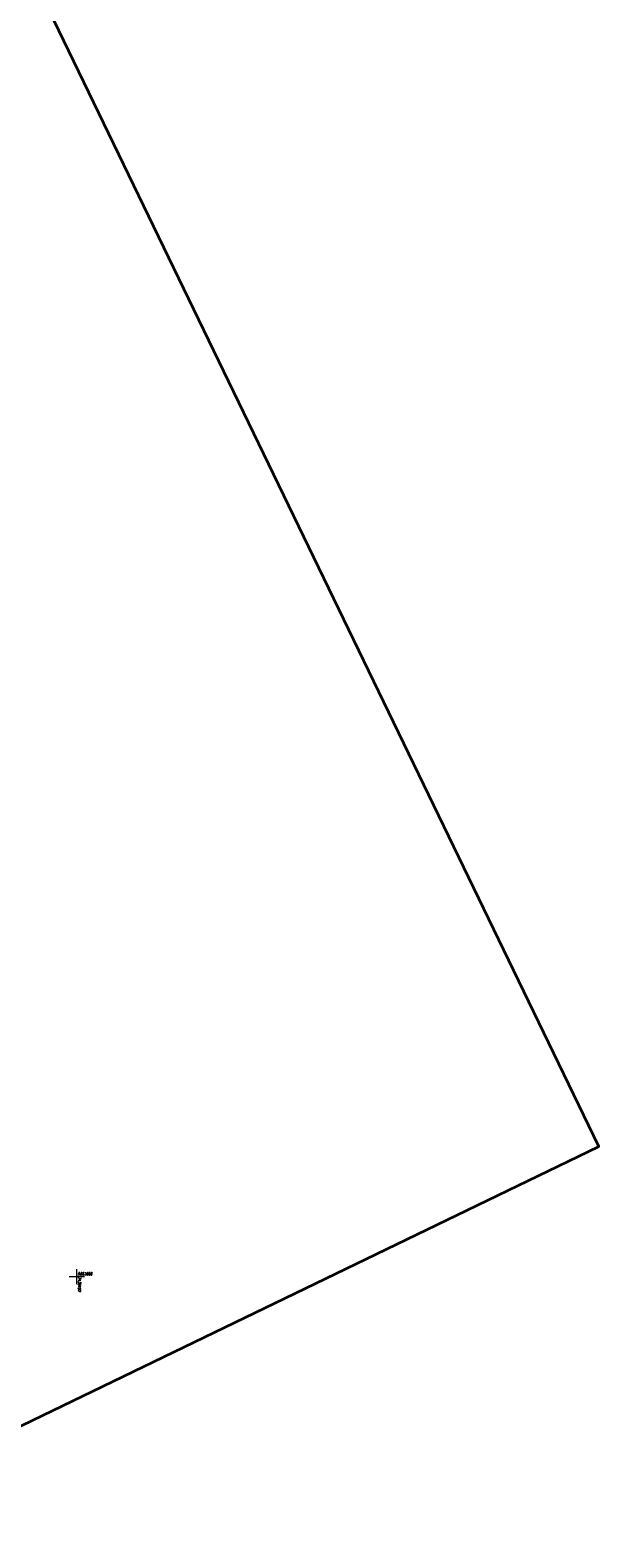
# Model space of a CAD drawing. Header units: millimetres. Extents: x 7436010 to 7436992, y 5663514 to 5666647.
# Tile 23 of 73: x 7436435 to 7436622, y 5663514 to 5664012. Entities that reach past the tile are written whole.
import ezdxf
from ezdxf.enums import TextEntityAlignment as Align

# ---------------------------------------------------------------- set-up
doc = ezdxf.new("R2010")
doc.units = ezdxf.units.MM
doc.layers.add('_map', color=7, linetype='Continuous')
doc.layers.add('Podzial_sekcyjny_krzyze', color=7, linetype='Continuous', lineweight=13)
doc.layers.add('RZED', color=7, linetype='Continuous', lineweight=18)
doc.layers.add('RAMA WYPLOT', color=3, linetype='Continuous', lineweight=35, plot=False)
doc.styles.add('K1_ACAD', font='romans.shx', dxfattribs={"width": 0.8, "oblique": 12})

# ---------------------------------------------------------------- blocks, each defined once
blk = doc.blocks.new('STUDZ')
at = {"layer": 'Podzial_sekcyjny_krzyze', "color": 7, "lineweight": 13}
for p, q in [((7436447.5, 5663600), (7436452.5, 5663600)), ((7436450, 5663597.5), (7436450, 5663602.5))]:
    blk.add_line(p, q, dxfattribs=at)
at = {"layer": 'RAMA WYPLOT', "flags": 128}
blk.add_lwpolyline([(7436354.96, 5663513.71), (7436622.33, 5663643.03), (7436277.24, 5664356.53), (7436009.87, 5664227.21)], close=True, dxfattribs=at)
at = {"layer": 'RZED', "color": 7, "lineweight": 13, "style": 'K1_ACAD', "oblique": 12, "width": 0.8}
blk.add_text('5663600', height=0.9, dxfattribs=at).set_placement((7436450.29, 5663601.36), align=Align.TOP_LEFT)
blk.add_text('7436450', height=0.9, rotation=270, dxfattribs=at).set_placement((7436451.35, 5663599.89), align=Align.TOP_LEFT)

msp = doc.modelspace()

# ---------------------------------------------------------------- block references
at = {"layer": '_map'}
msp.add_blockref('STUDZ', (0, 0), dxfattribs=at)

doc.saveas('drawing.dxf')
